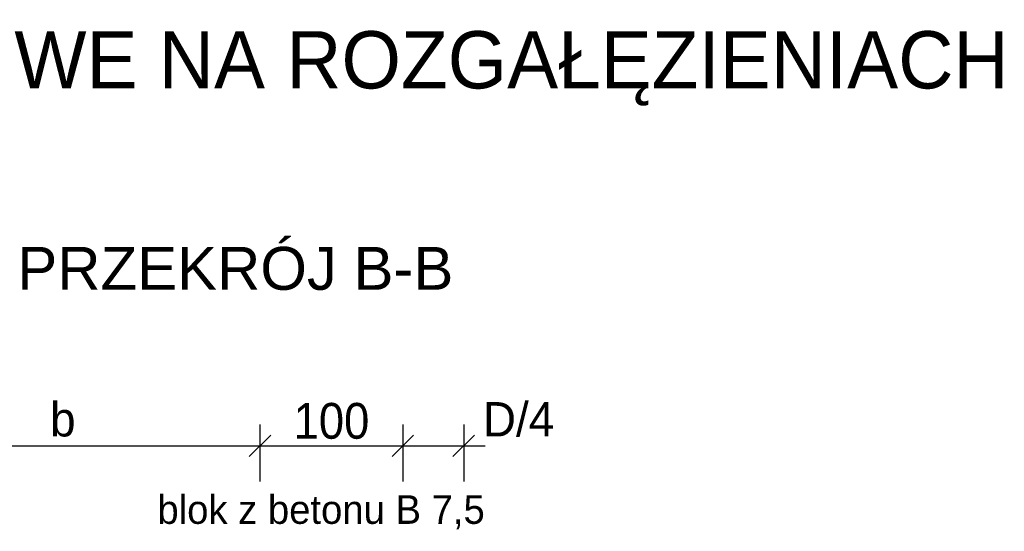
# Model space of a CAD drawing. Extents: x -34599 to 125690, y -105249 to 21518.
# Tile 16 of 64: x 59550 to 61271, y -37379 to -36485. Entities that reach past the tile are written whole.
import ezdxf
from ezdxf.enums import TextEntityAlignment as Align

# ---------------------------------------------------------------- set-up
doc = ezdxf.new("R2010")
doc.units = 0
doc.header["$MEASUREMENT"] = 0
doc.layers.add('15', color=7, linetype='CONTINUOUS')
doc.layers.add('_S_EKO_teren', color=251, linetype='CONTINUOUS', lineweight=15)
doc.styles.get("Standard").update_dxf_attribs({"font": '-125'})
doc.styles.add('STIL3_S', font='arial.ttf')

msp = doc.modelspace()

# ---------------------------------------------------------------- linework, layer by layer
at = {"layer": '15', "color": 7, "linetype": 'Continuous'}
for p, q in [((59969.84679, -37192.18704), (59969.84679, -37292.18704)), ((60219.71054, -37192.18704), (60219.71054, -37292.18704)), ((60326.02079, -37192.18704), (60326.02079, -37292.18704)), ((59951.09679, -37248.43704), (59988.59679, -37210.93704)), ((60200.96054, -37248.43704), (60238.46054, -37210.93704)), ((60307.27079, -37248.43704), (60344.77079, -37210.93704)), ((59344.84679, -37229.68704), (60326.02079, -37229.68704)), ((60326.02079, -37229.68704), (60363.52079, -37229.68704))]:
    msp.add_line(p, q, dxfattribs=at)

# ---------------------------------------------------------------- texts
at = {"layer": '15', "color": 7, "linetype": 'Continuous', "style": 'STIL3_S'}
msp.add_text('PRZEKRÓJ B-B', height=75, dxfattribs=at).set_placement((59545.50751, -36957.14004))
at = {"layer": '15', "color": 7, "linetype": 'Continuous'}
for s, height, p in [('b', 60, (59602.77004, -37213.21679)), ('D/4', 60, (60359.50004, -37213.21679)), ('blok z betonu B 7,5', 50, (59790.45379, -37365.89054))]:
    msp.add_text(s, height=height, dxfattribs=at).set_placement(p)
at = {"layer": '15', "color": 7, "linetype": 'Continuous', "width": 0.95}
msp.add_text('100', height=62.5, dxfattribs=at).set_placement((60094.77879, -37217.18704), align=Align.CENTER)
at = {"layer": '_S_EKO_teren', "color": 0}
msp.add_text('BLOKI OPOROWE NA ROZGAŁĘZIENIACH', height=100, dxfattribs=at).set_placement((58611.41717, -36605.41771))

doc.saveas('drawing.dxf')
